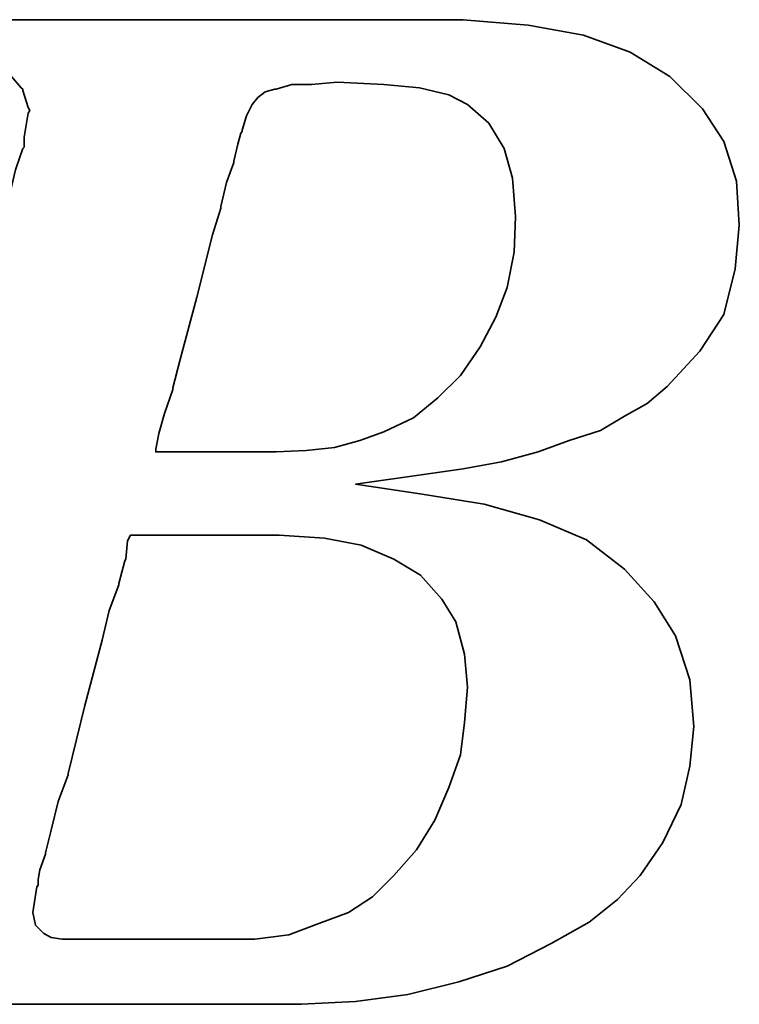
# Model space of a CAD drawing. Header units: inches. Extents: x 18 to 1412, y -76 to 627.
# Tile 25 of 41: x 145.98 to 148.16, y 126.86 to 129.85. Entities that reach past the tile are written whole.
import ezdxf

# ---------------------------------------------------------------- set-up
doc = ezdxf.new("R2010")
doc.units = ezdxf.units.IN
doc.header["$MEASUREMENT"] = 0
doc.layers.add('DIM', color=4, linetype='Continuous')
doc.layers.add('layer 1', color=7, linetype='Continuous')

# ---------------------------------------------------------------- blocks, each defined once
blk = doc.blocks.new('TBI MOTION logo(完整正式版)')
at = {"layer": 'layer 1', "color": 22, "lineweight": 35}
for points, knots in [([(-64.65375, -6.86375), (-64.65375, -6.86375), (-64.84375, -7.29625), (-64.84375, -7.29625), (-64.84375, -7.29625), (-64.84375, -7.29625), (-64.86875, -7.34375), (-64.86875, -7.34375), (-64.86875, -7.34375), (-64.86875, -7.34375), (-64.86875, -7.36875), (-64.86875, -7.36875), (-64.86875, -7.36875), (-64.86875, -7.36875), (-65.15375, -7.65375), (-65.15375, -7.65375), (-65.15375, -7.65375), (-65.15375, -7.65375), (-65.17875, -7.65375), (-65.17875, -7.65375), (-65.17875, -7.65375), (-65.17875, -7.65375), (-65.20375, -7.67875), (-65.20375, -7.67875), (-65.20375, -7.67875), (-65.20375, -7.67875), (-65.58875, -7.87125), (-65.58875, -7.87125), (-65.58875, -7.87125), (-65.58875, -7.87125), (-65.63375, -7.87125), (-65.63375, -7.87125), (-65.63375, -7.87125), (-65.63375, -7.87125), (-65.65875, -7.89375), (-65.65875, -7.89375), (-65.65875, -7.89375), (-65.65875, -7.89375), (-66.09375, -7.94375), (-66.09375, -7.94375), (-66.09375, -7.94375), (-66.09375, -7.94375), (-66.11375, -7.94375), (-66.11375, -7.94375), (-66.11375, -7.94375), (-66.11375, -7.94375), (-66.16375, -7.94375), (-66.16375, -7.94375), (-66.16375, -7.94375), (-66.16375, -7.94375), (-66.30875, -7.94375), (-66.30875, -7.94375), (-66.30875, -7.94375), (-66.30875, -7.94375), (-66.69375, -7.94375), (-66.69375, -7.94375), (-66.69375, -7.94375), (-66.69375, -7.94375), (-67.07375, -7.94375), (-67.07375, -7.94375), (-67.07375, -7.94375), (-67.07375, -7.94375), (-67.12375, -7.94375), (-67.12375, -7.94375), (-67.12375, -7.94375), (-67.12375, -7.94375), (-67.12375, -7.96625), (-67.12375, -7.96625), (-67.12375, -7.96625), (-67.12375, -7.96625), (-67.14875, -7.99125), (-67.14875, -7.99125), (-67.14875, -7.99125), (-67.14875, -7.99125), (-67.24375, -8.34875), (-67.24375, -8.34875), (-67.24375, -8.34875), (-67.24375, -8.34875), (-67.31375, -8.68625), (-67.31375, -8.68625), (-67.31375, -8.68625), (-67.31375, -8.68625), (-67.26875, -8.68625), (-67.26875, -8.68625), (-67.26875, -8.68625), (-67.26875, -8.68625), (-67.07375, -8.68625), (-67.07375, -8.68625), (-67.07375, -8.68625), (-67.07375, -8.68625), (-66.54875, -8.68625), (-66.54875, -8.68625), (-66.54875, -8.68625), (-66.54875, -8.68625), (-65.82625, -8.68625), (-65.82625, -8.68625), (-65.82625, -8.68625), (-65.82625, -8.68625), (-65.01375, -8.68625), (-65.01375, -8.68625), (-65.01375, -8.68625), (-65.01375, -8.68625), (-64.05375, -8.68625), (-64.05375, -8.68625), (-64.05375, -8.68625), (-64.05375, -8.68625), (-62.08375, -8.68625), (-62.08375, -8.68625), (-62.08375, -8.68625), (-62.08375, -8.68625), (-60.06875, -8.68625), (-60.06875, -8.68625), (-60.06875, -8.68625), (-60.06875, -8.68625), (-59.10875, -8.68625), (-59.10875, -8.68625), (-59.10875, -8.68625), (-59.10875, -8.68625), (-58.29375, -8.68625), (-58.29375, -8.68625), (-58.29375, -8.68625), (-58.29375, -8.68625), (-57.57375, -8.68625), (-57.57375, -8.68625), (-57.57375, -8.68625), (-57.57375, -8.68625), (-57.04875, -8.68625), (-57.04875, -8.68625), (-57.04875, -8.68625), (-57.04875, -8.68625), (-56.85375, -8.68625), (-56.85375, -8.68625), (-56.85375, -8.68625), (-56.85375, -8.68625), (-56.70875, -8.68625), (-56.70875, -8.68625), (-56.70875, -8.68625), (-56.70875, -8.68625), (-56.61375, -8.68625), (-56.61375, -8.68625), (-56.61375, -8.68625), (-56.61375, -8.68625), (-56.56875, -8.68625), (-56.56875, -8.68625), (-56.56875, -8.68625), (-56.56875, -8.68625), (-55.65375, -8.63875), (-55.65375, -8.63875), (-55.65375, -8.63875), (-55.65375, -8.63875), (-54.76875, -8.51875), (-54.76875, -8.51875), (-54.76875, -8.51875), (-54.76875, -8.51875), (-53.90375, -8.30375), (-53.90375, -8.30375), (-53.90375, -8.30375), (-53.90375, -8.30375), (-53.08875, -8.03875), (-53.08875, -8.03875), (-53.08875, -8.03875), (-53.08875, -8.03875), (-52.34375, -7.65375), (-52.34375, -7.65375), (-52.34375, -7.65375), (-52.34375, -7.65375), (-51.69875, -7.29625), (-51.69875, -7.29625), (-51.69875, -7.29625), (-51.69875, -7.29625), (-51.21875, -6.91125), (-51.21875, -6.91125), (-51.21875, -6.91125), (-51.21875, -6.91125), (-50.83375, -6.50375), (-50.83375, -6.50375), (-50.83375, -6.50375), (-50.83375, -6.50375), (-50.44875, -5.94875), (-50.44875, -5.94875), (-50.44875, -5.94875), (-50.44875, -5.94875), (-50.13875, -5.30375), (-50.13875, -5.30375), (-50.13875, -5.30375), (-50.13875, -5.30375), (-49.99375, -4.65375), (-49.99375, -4.65375), (-49.99375, -4.65375), (-49.99375, -4.65375), (-49.92375, -3.98375), (-49.92375, -3.98375), (-49.92375, -3.98375), (-49.92375, -3.98375), (-49.99375, -3.19374), (-49.99375, -3.19374), (-49.99375, -3.19374), (-49.99375, -3.19374), (-50.23374, -2.44874), (-50.23374, -2.44874), (-50.23374, -2.44874), (-50.23374, -2.44874), (-50.59375, -1.87374), (-50.59375, -1.87374), (-50.59375, -1.87374), (-50.59375, -1.87374), (-51.09875, -1.31874), (-51.09875, -1.31874), (-51.09875, -1.31874), (-51.09875, -1.31874), (-51.74375, -0.81875), (-51.74375, -0.81875), (-51.74375, -0.81875), (-51.74375, -0.81875), (-52.53875, -0.48125), (-52.53875, -0.48125), (-52.53875, -0.48125), (-52.53875, -0.48125), (-53.47375, -0.21875), (-53.47375, -0.21875), (-53.47375, -0.21875), (-53.47375, -0.21875), (-54.52875, -0.04874), (-54.52875, -0.04874), (-54.52875, -0.04874), (-54.52875, -0.04874), (-55.65375, 0.12125), (-55.65375, 0.12125), (-55.65375, 0.12125), (-55.65375, 0.12125), (-54.50375, 0.28624), (-54.50375, 0.28624), (-54.50375, 0.28624), (-54.50375, 0.28624), (-53.83375, 0.38124), (-53.83375, 0.38124), (-53.83375, 0.38124), (-53.83375, 0.38124), (-53.18375, 0.50125), (-53.18375, 0.50125), (-53.18375, 0.50125), (-53.18375, 0.50125), (-52.55875, 0.66874), (-52.55875, 0.66874), (-52.55875, 0.66874), (-52.55875, 0.66874), (-52.03375, 0.86124), (-52.03375, 0.86124), (-52.03375, 0.86124), (-52.03375, 0.86124), (-51.50374, 1.03124), (-51.50374, 1.03124), (-51.50374, 1.03124), (-51.50374, 1.03124), (-51.09875, 1.27125), (-51.09875, 1.27125), (-51.09875, 1.27125), (-51.09875, 1.27125), (-50.71375, 1.48624), (-50.71375, 1.48624), (-50.71375, 1.48624), (-50.71375, 1.48624), (-50.37625, 1.77625), (-50.37625, 1.77625), (-50.37625, 1.77625), (-50.37625, 1.77625), (-49.82375, 2.37625), (-49.82375, 2.37625), (-49.82375, 2.37625), (-49.82375, 2.37625), (-49.41875, 2.99625), (-49.41875, 2.99625), (-49.41875, 2.99625), (-49.41875, 2.99625), (-49.22375, 3.76625), (-49.22375, 3.76625), (-49.22375, 3.76625), (-49.22375, 3.76625), (-49.15375, 4.50874), (-49.15375, 4.50874), (-49.15375, 4.50874), (-49.15375, 4.50874), (-49.20375, 5.25125), (-49.20375, 5.25125), (-49.20375, 5.25125), (-49.20375, 5.25125), (-49.41875, 5.92625), (-49.41875, 5.92625), (-49.41875, 5.92625), (-49.41875, 5.92625), (-49.77875, 6.47625), (-49.77875, 6.47625), (-49.77875, 6.47625), (-49.77875, 6.47625), (-50.33125, 7.02624), (-50.33125, 7.02624), (-50.33125, 7.02624), (-50.33125, 7.02624), (-51.00125, 7.43625), (-51.00125, 7.43625), (-51.00125, 7.43625), (-51.00125, 7.43625), (-51.79375, 7.72625), (-51.79375, 7.72625), (-51.79375, 7.72625), (-51.79375, 7.72625), (-52.72875, 7.89124), (-52.72875, 7.89124), (-52.72875, 7.89124), (-52.72875, 7.89124), (-53.83375, 7.98625), (-53.83375, 7.98625), (-53.83375, 7.98625), (-53.83375, 7.98625), (-53.92875, 7.98625), (-53.92875, 7.98625), (-53.92875, 7.98625), (-53.92875, 7.98625), (-54.26375, 7.98625), (-54.26375, 7.98625), (-54.26375, 7.98625), (-54.26375, 7.98625), (-54.74375, 7.98625), (-54.74375, 7.98625), (-54.74375, 7.98625), (-54.74375, 7.98625), (-55.36875, 7.98625), (-55.36875, 7.98625), (-55.36875, 7.98625), (-55.36875, 7.98625), (-56.13375, 7.98625), (-56.13375, 7.98625), (-56.13375, 7.98625), (-56.13375, 7.98625), (-56.94875, 7.98625), (-56.94875, 7.98625), (-56.94875, 7.98625), (-56.94875, 7.98625), (-58.77625, 7.98625), (-58.77625, 7.98625), (-58.77625, 7.98625), (-58.77625, 7.98625), (-60.59875, 7.98625), (-60.59875, 7.98625), (-60.59875, 7.98625), (-60.59875, 7.98625), (-61.41375, 7.98625), (-61.41375, 7.98625), (-61.41375, 7.98625), (-61.41375, 7.98625), (-62.17875, 7.98625), (-62.17875, 7.98625), (-62.17875, 7.98625), (-62.17875, 7.98625), (-62.80375, 7.98625), (-62.80375, 7.98625), (-62.80375, 7.98625), (-62.80375, 7.98625), (-63.30625, 7.98625), (-63.30625, 7.98625), (-63.30625, 7.98625), (-63.30625, 7.98625), (-63.57375, 7.98625), (-63.57375, 7.98625), (-63.57375, 7.98625), (-63.57375, 7.98625), (-63.57375, 7.96375), (-63.57375, 7.96375), (-63.57375, 7.96375), (-63.57375, 7.96375), (-63.59875, 7.94125), (-63.59875, 7.94125), (-63.59875, 7.94125), (-63.59875, 7.94125), (-63.69375, 7.55625), (-63.69375, 7.55625), (-63.69375, 7.55625), (-63.69375, 7.55625), (-63.76375, 7.24624), (-63.76375, 7.24624), (-63.76375, 7.24624), (-63.76375, 7.24624), (-63.23875, 7.24624), (-63.23875, 7.24624), (-63.23875, 7.24624), (-63.23875, 7.24624), (-62.75875, 7.24624), (-62.75875, 7.24624), (-62.75875, 7.24624), (-62.75875, 7.24624), (-62.61125, 7.24624), (-62.61125, 7.24624), (-62.61125, 7.24624), (-62.61125, 7.24624), (-62.56625, 7.24624), (-62.56625, 7.24624), (-62.56625, 7.24624), (-62.56625, 7.24624), (-62.22875, 7.24624), (-62.22875, 7.24624), (-62.22875, 7.24624), (-62.22875, 7.24624), (-62.20375, 7.24624), (-62.20375, 7.24624), (-62.20375, 7.24624), (-62.20375, 7.24624), (-62.17875, 7.21875), (-62.17875, 7.21875), (-62.17875, 7.21875), (-62.17875, 7.21875), (-61.96375, 7.17125), (-61.96375, 7.17125), (-61.96375, 7.17125), (-61.96375, 7.17125), (-61.72375, 7.12624), (-61.72375, 7.12624), (-61.72375, 7.12624), (-61.72375, 7.12624), (-61.70375, 7.12624), (-61.70375, 7.12624), (-61.70375, 7.12624), (-61.70375, 7.12624), (-61.55875, 7.07624), (-61.55875, 7.07624), (-61.55875, 7.07624), (-61.55875, 7.07624), (-61.50875, 7.07624), (-61.50875, 7.07624), (-61.50875, 7.07624), (-61.50875, 7.07624), (-61.48375, 7.02624), (-61.48375, 7.02624), (-61.48375, 7.02624), (-61.48375, 7.02624), (-61.31875, 6.83375), (-61.31875, 6.83375), (-61.31875, 6.83375), (-61.31875, 6.83375), (-61.29375, 6.81125), (-61.29375, 6.81125), (-61.29375, 6.81125), (-61.29375, 6.81125), (-61.29375, 6.78625), (-61.29375, 6.78625), (-61.29375, 6.78625), (-61.29375, 6.78625), (-61.19875, 6.50124), (-61.19875, 6.50124), (-61.19875, 6.50124), (-61.19875, 6.50124), (-61.17375, 6.45124), (-61.17375, 6.45124), (-61.17375, 6.45124), (-61.17375, 6.45124), (-61.19875, 6.40625), (-61.19875, 6.40625), (-61.19875, 6.40625), (-61.19875, 6.40625), (-61.26875, 5.99624), (-61.26875, 5.99624), (-61.26875, 5.99624), (-61.26875, 5.99624), (-61.26875, 5.85125), (-61.26875, 5.85125), (-61.26875, 5.85125), (-61.26875, 5.85125), (-61.26875, 5.82625), (-61.26875, 5.82625), (-61.26875, 5.82625), (-61.26875, 5.82625), (-61.29375, 5.80625), (-61.29375, 5.80625), (-61.29375, 5.80625), (-61.29375, 5.80625), (-61.34125, 5.66125), (-61.34125, 5.66125), (-61.34125, 5.66125), (-61.34125, 5.66125), (-61.41375, 5.44625), (-61.41375, 5.44625), (-61.41375, 5.44625), (-61.41375, 5.44625), (-61.48375, 5.15625), (-61.48375, 5.15625), (-61.48375, 5.15625), (-61.48375, 5.15625), (-61.58375, 4.82124), (-61.58375, 4.82124), (-61.58375, 4.82124), (-61.58375, 4.82124), (-61.79875, 4.00375), (-61.79875, 4.00375), (-61.79875, 4.00375), (-61.79875, 4.00375), (-62.05875, 2.99625), (-62.05875, 2.99625), (-62.05875, 2.99625), (-62.05875, 2.99625), (-62.34875, 1.91625), (-62.34875, 1.91625), (-62.34875, 1.91625), (-62.34875, 1.91625), (-62.97375, -0.41124), (-62.97375, -0.41124), (-62.97375, -0.41124), (-62.97375, -0.41124), (-63.59875, -2.75875), (-63.59875, -2.75875), (-63.59875, -2.75875), (-63.59875, -2.75875), (-63.88375, -3.86374), (-63.88375, -3.86374), (-63.88375, -3.86374), (-63.88375, -3.86374), (-64.14875, -4.82374), (-64.14875, -4.82374), (-64.14875, -4.82374), (-64.14875, -4.82374), (-64.36375, -5.64125), (-64.36375, -5.64125), (-64.36375, -5.64125), (-64.36375, -5.64125), (-64.43625, -5.97625), (-64.43625, -5.97625), (-64.43625, -5.97625), (-64.43625, -5.97625), (-64.50875, -6.28625), (-64.50875, -6.28625), (-64.50875, -6.28625), (-64.50875, -6.28625), (-64.50875, -6.30875), (-64.50875, -6.30875), (-64.50875, -6.30875), (-64.50875, -6.30875), (-64.57875, -6.50375), (-64.57875, -6.50375), (-64.57875, -6.50375), (-64.57875, -6.50375), (-64.62875, -6.69625), (-64.62875, -6.69625), (-64.62875, -6.69625), (-64.62875, -6.69625), (-64.62875, -6.76875), (-64.62875, -6.76875), (-64.62875, -6.76875), (-64.62875, -6.76875), (-64.62875, -6.81375), (-64.62875, -6.81375), (-64.62875, -6.81375), (-64.62875, -6.81375), (-64.62875, -6.83875), (-64.62875, -6.83875), (-64.62875, -6.83875), (-64.62875, -6.83875), (-64.65375, -6.86375), (-64.65375, -6.86375)], [0, 0, 0, 0, 0.00719424, 0.00719424, 0.00719424, 0.00719424, 0.01438849, 0.01438849, 0.01438849, 0.01438849, 0.02158273, 0.02158273, 0.02158273, 0.02158273, 0.02877698, 0.02877698, 0.02877698, 0.02877698, 0.03597122, 0.03597122, 0.03597122, 0.03597122, 0.04316547, 0.04316547, 0.04316547, 0.04316547, 0.05035971, 0.05035971, 0.05035971, 0.05035971, 0.05755396, 0.05755396, 0.05755396, 0.05755396, 0.0647482, 0.0647482, 0.0647482, 0.0647482, 0.07194245, 0.07194245, 0.07194245, 0.07194245, 0.07913669, 0.07913669, 0.07913669, 0.07913669, 0.08633094, 0.08633094, 0.08633094, 0.08633094, 0.09352518, 0.09352518, 0.09352518, 0.09352518, 0.10071942, 0.10071942, 0.10071942, 0.10071942, 0.10791367, 0.10791367, 0.10791367, 0.10791367, 0.11510791, 0.11510791, 0.11510791, 0.11510791, 0.12230216, 0.12230216, 0.12230216, 0.12230216, 0.1294964, 0.1294964, 0.1294964, 0.1294964, 0.13669065, 0.13669065, 0.13669065, 0.13669065, 0.14388489, 0.14388489, 0.14388489, 0.14388489, 0.15107914, 0.15107914, 0.15107914, 0.15107914, 0.15827338, 0.15827338, 0.15827338, 0.15827338, 0.16546763, 0.16546763, 0.16546763, 0.16546763, 0.17266187, 0.17266187, 0.17266187, 0.17266187, 0.17985612, 0.17985612, 0.17985612, 0.17985612, 0.18705036, 0.18705036, 0.18705036, 0.18705036, 0.1942446, 0.1942446, 0.1942446, 0.1942446, 0.20143885, 0.20143885, 0.20143885, 0.20143885, 0.20863309, 0.20863309, 0.20863309, 0.20863309, 0.21582734, 0.21582734, 0.21582734, 0.21582734, 0.22302158, 0.22302158, 0.22302158, 0.22302158, 0.23021583, 0.23021583, 0.23021583, 0.23021583, 0.23741007, 0.23741007, 0.23741007, 0.23741007, 0.24460432, 0.24460432, 0.24460432, 0.24460432, 0.25179856, 0.25179856, 0.25179856, 0.25179856, 0.25899281, 0.25899281, 0.25899281, 0.25899281, 0.26618705, 0.26618705, 0.26618705, 0.26618705, 0.27338129, 0.27338129, 0.27338129, 0.27338129, 0.28057554, 0.28057554, 0.28057554, 0.28057554, 0.28776978, 0.28776978, 0.28776978, 0.28776978, 0.29496403, 0.29496403, 0.29496403, 0.29496403, 0.30215827, 0.30215827, 0.30215827, 0.30215827, 0.30935252, 0.30935252, 0.30935252, 0.30935252, 0.31654676, 0.31654676, 0.31654676, 0.31654676, 0.32374101, 0.32374101, 0.32374101, 0.32374101, 0.33093525, 0.33093525, 0.33093525, 0.33093525, 0.3381295, 0.3381295, 0.3381295, 0.3381295, 0.34532374, 0.34532374, 0.34532374, 0.34532374, 0.35251799, 0.35251799, 0.35251799, 0.35251799, 0.35971223, 0.35971223, 0.35971223, 0.35971223, 0.36690647, 0.36690647, 0.36690647, 0.36690647, 0.37410072, 0.37410072, 0.37410072, 0.37410072, 0.38129496, 0.38129496, 0.38129496, 0.38129496, 0.38848921, 0.38848921, 0.38848921, 0.38848921, 0.39568345, 0.39568345, 0.39568345, 0.39568345, 0.4028777, 0.4028777, 0.4028777, 0.4028777, 0.41007194, 0.41007194, 0.41007194, 0.41007194, 0.41726619, 0.41726619, 0.41726619, 0.41726619, 0.42446043, 0.42446043, 0.42446043, 0.42446043, 0.43165468, 0.43165468, 0.43165468, 0.43165468, 0.43884892, 0.43884892, 0.43884892, 0.43884892, 0.44604317, 0.44604317, 0.44604317, 0.44604317, 0.45323741, 0.45323741, 0.45323741, 0.45323741, 0.46043165, 0.46043165, 0.46043165, 0.46043165, 0.4676259, 0.4676259, 0.4676259, 0.4676259, 0.47482014, 0.47482014, 0.47482014, 0.47482014, 0.48201439, 0.48201439, 0.48201439, 0.48201439, 0.48920863, 0.48920863, 0.48920863, 0.48920863, 0.49640288, 0.49640288, 0.49640288, 0.49640288, 0.50359712, 0.50359712, 0.50359712, 0.50359712, 0.51079137, 0.51079137, 0.51079137, 0.51079137, 0.51798561, 0.51798561, 0.51798561, 0.51798561, 0.52517986, 0.52517986, 0.52517986, 0.52517986, 0.5323741, 0.5323741, 0.5323741, 0.5323741, 0.53956835, 0.53956835, 0.53956835, 0.53956835, 0.54676259, 0.54676259, 0.54676259, 0.54676259, 0.55395683, 0.55395683, 0.55395683, 0.55395683, 0.56115108, 0.56115108, 0.56115108, 0.56115108, 0.56834532, 0.56834532, 0.56834532, 0.56834532, 0.57553957, 0.57553957, 0.57553957, 0.57553957, 0.58273381, 0.58273381, 0.58273381, 0.58273381, 0.58992806, 0.58992806, 0.58992806, 0.58992806, 0.5971223, 0.5971223, 0.5971223, 0.5971223, 0.60431655, 0.60431655, 0.60431655, 0.60431655, 0.61151079, 0.61151079, 0.61151079, 0.61151079, 0.61870504, 0.61870504, 0.61870504, 0.61870504, 0.62589928, 0.62589928, 0.62589928, 0.62589928, 0.63309353, 0.63309353, 0.63309353, 0.63309353, 0.64028777, 0.64028777, 0.64028777, 0.64028777, 0.64748201, 0.64748201, 0.64748201, 0.64748201, 0.65467626, 0.65467626, 0.65467626, 0.65467626, 0.6618705, 0.6618705, 0.6618705, 0.6618705, 0.66906475, 0.66906475, 0.66906475, 0.66906475, 0.67625899, 0.67625899, 0.67625899, 0.67625899, 0.68345324, 0.68345324, 0.68345324, 0.68345324, 0.69064748, 0.69064748, 0.69064748, 0.69064748, 0.69784173, 0.69784173, 0.69784173, 0.69784173, 0.70503597, 0.70503597, 0.70503597, 0.70503597, 0.71223022, 0.71223022, 0.71223022, 0.71223022, 0.71942446, 0.71942446, 0.71942446, 0.71942446, 0.72661871, 0.72661871, 0.72661871, 0.72661871, 0.73381295, 0.73381295, 0.73381295, 0.73381295, 0.74100719, 0.74100719, 0.74100719, 0.74100719, 0.74820144, 0.74820144, 0.74820144, 0.74820144, 0.75539568, 0.75539568, 0.75539568, 0.75539568, 0.76258993, 0.76258993, 0.76258993, 0.76258993, 0.76978417, 0.76978417, 0.76978417, 0.76978417, 0.77697842, 0.77697842, 0.77697842, 0.77697842, 0.78417266, 0.78417266, 0.78417266, 0.78417266, 0.79136691, 0.79136691, 0.79136691, 0.79136691, 0.79856115, 0.79856115, 0.79856115, 0.79856115, 0.8057554, 0.8057554, 0.8057554, 0.8057554, 0.81294964, 0.81294964, 0.81294964, 0.81294964, 0.82014388, 0.82014388, 0.82014388, 0.82014388, 0.82733813, 0.82733813, 0.82733813, 0.82733813, 0.83453237, 0.83453237, 0.83453237, 0.83453237, 0.84172662, 0.84172662, 0.84172662, 0.84172662, 0.84892086, 0.84892086, 0.84892086, 0.84892086, 0.85611511, 0.85611511, 0.85611511, 0.85611511, 0.86330935, 0.86330935, 0.86330935, 0.86330935, 0.8705036, 0.8705036, 0.8705036, 0.8705036, 0.87769784, 0.87769784, 0.87769784, 0.87769784, 0.88489209, 0.88489209, 0.88489209, 0.88489209, 0.89208633, 0.89208633, 0.89208633, 0.89208633, 0.89928058, 0.89928058, 0.89928058, 0.89928058, 0.90647482, 0.90647482, 0.90647482, 0.90647482, 0.91366906, 0.91366906, 0.91366906, 0.91366906, 0.92086331, 0.92086331, 0.92086331, 0.92086331, 0.92805755, 0.92805755, 0.92805755, 0.92805755, 0.9352518, 0.9352518, 0.9352518, 0.9352518, 0.94244604, 0.94244604, 0.94244604, 0.94244604, 0.94964029, 0.94964029, 0.94964029, 0.94964029, 0.95683453, 0.95683453, 0.95683453, 0.95683453, 0.96402878, 0.96402878, 0.96402878, 0.96402878, 0.97122302, 0.97122302, 0.97122302, 0.97122302, 0.97841727, 0.97841727, 0.97841727, 0.97841727, 0.98561151, 0.98561151, 0.98561151, 0.98561151, 0.99280576, 0.99280576, 0.99280576, 0.99280576, 1, 1, 1, 1]), ([(-57.50375, 6.35625), (-57.50375, 6.35625), (-57.57375, 6.11625), (-57.57375, 6.11625), (-57.57375, 6.11625), (-57.57375, 6.11625), (-57.57375, 6.09125), (-57.57375, 6.09125), (-57.57375, 6.09125), (-57.57375, 6.09125), (-57.59875, 6.06625), (-57.59875, 6.06625), (-57.59875, 6.06625), (-57.59875, 6.06625), (-57.64875, 5.87625), (-57.64875, 5.87625), (-57.64875, 5.87625), (-57.64875, 5.87625), (-57.71875, 5.58875), (-57.71875, 5.58875), (-57.71875, 5.58875), (-57.71875, 5.58875), (-57.71875, 5.56625), (-57.71875, 5.56625), (-57.71875, 5.56625), (-57.71875, 5.56625), (-57.83875, 5.23125), (-57.83875, 5.23125), (-57.83875, 5.23125), (-57.83875, 5.23125), (-57.93625, 4.82124), (-57.93625, 4.82124), (-57.93625, 4.82124), (-57.93625, 4.82124), (-57.93625, 4.79624), (-57.93625, 4.79624), (-57.93625, 4.79624), (-57.93625, 4.79624), (-58.07875, 4.34125), (-58.07875, 4.34125), (-58.07875, 4.34125), (-58.07875, 4.34125), (-58.34375, 3.28625), (-58.34375, 3.28625), (-58.34375, 3.28625), (-58.34375, 3.28625), (-58.62875, 2.23124), (-58.62875, 2.23124), (-58.62875, 2.23124), (-58.62875, 2.23124), (-58.74875, 1.75125), (-58.74875, 1.75125), (-58.74875, 1.75125), (-58.74875, 1.75125), (-58.74875, 1.72625), (-58.74875, 1.72625), (-58.74875, 1.72625), (-58.74875, 1.72625), (-58.89375, 1.31625), (-58.89375, 1.31625), (-58.89375, 1.31625), (-58.89375, 1.31625), (-58.98875, 0.98124), (-58.98875, 0.98124), (-58.98875, 0.98124), (-58.98875, 0.98124), (-59.03875, 0.71625), (-59.03875, 0.71625), (-59.03875, 0.71625), (-59.03875, 0.71625), (-59.03875, 0.66874), (-59.03875, 0.66874), (-59.03875, 0.66874), (-59.03875, 0.66874), (-58.91875, 0.66874), (-58.91875, 0.66874), (-58.91875, 0.66874), (-58.91875, 0.66874), (-58.53375, 0.66874), (-58.53375, 0.66874), (-58.53375, 0.66874), (-58.53375, 0.66874), (-58.10375, 0.66874), (-58.10375, 0.66874), (-58.10375, 0.66874), (-58.10375, 0.66874), (-57.66875, 0.66874), (-57.66875, 0.66874), (-57.66875, 0.66874), (-57.66875, 0.66874), (-57.33375, 0.66874), (-57.33375, 0.66874), (-57.33375, 0.66874), (-57.33375, 0.66874), (-57.09375, 0.66874), (-57.09375, 0.66874), (-57.09375, 0.66874), (-57.09375, 0.66874), (-56.99875, 0.66874), (-56.99875, 0.66874), (-56.99875, 0.66874), (-56.99875, 0.66874), (-56.49375, 0.69374), (-56.49375, 0.69374), (-56.49375, 0.69374), (-56.49375, 0.69374), (-56.01375, 0.74374), (-56.01375, 0.74374), (-56.01375, 0.74374), (-56.01375, 0.74374), (-55.58375, 0.86124), (-55.58375, 0.86124), (-55.58375, 0.86124), (-55.58375, 0.86124), (-55.17375, 1.00624), (-55.17375, 1.00624), (-55.17375, 1.00624), (-55.17375, 1.00624), (-54.67375, 1.24625), (-54.67375, 1.24625), (-54.67375, 1.24625), (-54.67375, 1.24625), (-54.26375, 1.58124), (-54.26375, 1.58124), (-54.26375, 1.58124), (-54.26375, 1.58124), (-53.87875, 1.96374), (-53.87875, 1.96374), (-53.87875, 1.96374), (-53.87875, 1.96374), (-53.54375, 2.44625), (-53.54375, 2.44625), (-53.54375, 2.44625), (-53.54375, 2.44625), (-53.27875, 2.95125), (-53.27875, 2.95125), (-53.27875, 2.95125), (-53.27875, 2.95125), (-53.08875, 3.45124), (-53.08875, 3.45124), (-53.08875, 3.45124), (-53.08875, 3.45124), (-52.96875, 4.05124), (-52.96875, 4.05124), (-52.96875, 4.05124), (-52.96875, 4.05124), (-52.94375, 4.65125), (-52.94375, 4.65125), (-52.94375, 4.65125), (-52.94375, 4.65125), (-52.99375, 5.30125), (-52.99375, 5.30125), (-52.99375, 5.30125), (-52.99375, 5.30125), (-53.13875, 5.80625), (-53.13875, 5.80625), (-53.13875, 5.80625), (-53.13875, 5.80625), (-53.39875, 6.23625), (-53.39875, 6.23625), (-53.39875, 6.23625), (-53.39875, 6.23625), (-53.75875, 6.54875), (-53.75875, 6.54875), (-53.75875, 6.54875), (-53.75875, 6.54875), (-54.07375, 6.71625), (-54.07375, 6.71625), (-54.07375, 6.71625), (-54.07375, 6.71625), (-54.57375, 6.83375), (-54.57375, 6.83375), (-54.57375, 6.83375), (-54.57375, 6.83375), (-55.17375, 6.88625), (-55.17375, 6.88625), (-55.17375, 6.88625), (-55.17375, 6.88625), (-55.96875, 6.93125), (-55.96875, 6.93125), (-55.96875, 6.93125), (-55.96875, 6.93125), (-56.39875, 6.88625), (-56.39875, 6.88625), (-56.39875, 6.88625), (-56.39875, 6.88625), (-56.42125, 6.88625), (-56.42125, 6.88625), (-56.42125, 6.88625), (-56.42125, 6.88625), (-56.73375, 6.88625), (-56.73375, 6.88625), (-56.73375, 6.88625), (-56.73375, 6.88625), (-56.99875, 6.81125), (-56.99875, 6.81125), (-56.99875, 6.81125), (-56.99875, 6.81125), (-57.02375, 6.81125), (-57.02375, 6.81125), (-57.02375, 6.81125), (-57.02375, 6.81125), (-57.18875, 6.76625), (-57.18875, 6.76625), (-57.18875, 6.76625), (-57.18875, 6.76625), (-57.30875, 6.66625), (-57.30875, 6.66625), (-57.30875, 6.66625), (-57.30875, 6.66625), (-57.40875, 6.54875), (-57.40875, 6.54875), (-57.40875, 6.54875), (-57.40875, 6.54875), (-57.50375, 6.35625), (-57.50375, 6.35625)], [0, 0, 0, 0, 0.01851852, 0.01851852, 0.01851852, 0.01851852, 0.03703704, 0.03703704, 0.03703704, 0.03703704, 0.05555556, 0.05555556, 0.05555556, 0.05555556, 0.07407407, 0.07407407, 0.07407407, 0.07407407, 0.09259259, 0.09259259, 0.09259259, 0.09259259, 0.11111111, 0.11111111, 0.11111111, 0.11111111, 0.12962963, 0.12962963, 0.12962963, 0.12962963, 0.14814815, 0.14814815, 0.14814815, 0.14814815, 0.16666667, 0.16666667, 0.16666667, 0.16666667, 0.18518519, 0.18518519, 0.18518519, 0.18518519, 0.2037037, 0.2037037, 0.2037037, 0.2037037, 0.22222222, 0.22222222, 0.22222222, 0.22222222, 0.24074074, 0.24074074, 0.24074074, 0.24074074, 0.25925926, 0.25925926, 0.25925926, 0.25925926, 0.27777778, 0.27777778, 0.27777778, 0.27777778, 0.2962963, 0.2962963, 0.2962963, 0.2962963, 0.31481481, 0.31481481, 0.31481481, 0.31481481, 0.33333333, 0.33333333, 0.33333333, 0.33333333, 0.35185185, 0.35185185, 0.35185185, 0.35185185, 0.37037037, 0.37037037, 0.37037037, 0.37037037, 0.38888889, 0.38888889, 0.38888889, 0.38888889, 0.40740741, 0.40740741, 0.40740741, 0.40740741, 0.42592593, 0.42592593, 0.42592593, 0.42592593, 0.44444444, 0.44444444, 0.44444444, 0.44444444, 0.46296296, 0.46296296, 0.46296296, 0.46296296, 0.48148148, 0.48148148, 0.48148148, 0.48148148, 0.5, 0.5, 0.5, 0.5, 0.51851852, 0.51851852, 0.51851852, 0.51851852, 0.53703704, 0.53703704, 0.53703704, 0.53703704, 0.55555556, 0.55555556, 0.55555556, 0.55555556, 0.57407407, 0.57407407, 0.57407407, 0.57407407, 0.59259259, 0.59259259, 0.59259259, 0.59259259, 0.61111111, 0.61111111, 0.61111111, 0.61111111, 0.62962963, 0.62962963, 0.62962963, 0.62962963, 0.64814815, 0.64814815, 0.64814815, 0.64814815, 0.66666667, 0.66666667, 0.66666667, 0.66666667, 0.68518519, 0.68518519, 0.68518519, 0.68518519, 0.7037037, 0.7037037, 0.7037037, 0.7037037, 0.72222222, 0.72222222, 0.72222222, 0.72222222, 0.74074074, 0.74074074, 0.74074074, 0.74074074, 0.75925926, 0.75925926, 0.75925926, 0.75925926, 0.77777778, 0.77777778, 0.77777778, 0.77777778, 0.7962963, 0.7962963, 0.7962963, 0.7962963, 0.81481481, 0.81481481, 0.81481481, 0.81481481, 0.83333333, 0.83333333, 0.83333333, 0.83333333, 0.85185185, 0.85185185, 0.85185185, 0.85185185, 0.87037037, 0.87037037, 0.87037037, 0.87037037, 0.88888889, 0.88888889, 0.88888889, 0.88888889, 0.90740741, 0.90740741, 0.90740741, 0.90740741, 0.92592593, 0.92592593, 0.92592593, 0.92592593, 0.94444444, 0.94444444, 0.94444444, 0.94444444, 0.96296296, 0.96296296, 0.96296296, 0.96296296, 0.98148148, 0.98148148, 0.98148148, 0.98148148, 1, 1, 1, 1]), ([(-61.03125, -6.57375), (-61.03125, -6.57375), (-61.03125, -6.67125), (-61.03125, -6.67125), (-61.03125, -6.67125), (-61.03125, -6.67125), (-61.05375, -6.69625), (-61.05375, -6.69625), (-61.05375, -6.69625), (-61.05375, -6.69625), (-61.12375, -7.12875), (-61.12375, -7.12875), (-61.12375, -7.12875), (-61.12375, -7.12875), (-61.07875, -7.34375), (-61.07875, -7.34375), (-61.07875, -7.34375), (-61.07875, -7.34375), (-60.93375, -7.48875), (-60.93375, -7.48875), (-60.93375, -7.48875), (-60.93375, -7.48875), (-60.81375, -7.55625), (-60.81375, -7.55625), (-60.81375, -7.55625), (-60.81375, -7.55625), (-60.62375, -7.58375), (-60.62375, -7.58375), (-60.62375, -7.58375), (-60.62375, -7.58375), (-60.30875, -7.58375), (-60.30875, -7.58375), (-60.30875, -7.58375), (-60.30875, -7.58375), (-59.97375, -7.58375), (-59.97375, -7.58375), (-59.97375, -7.58375), (-59.97375, -7.58375), (-59.87875, -7.58375), (-59.87875, -7.58375), (-59.87875, -7.58375), (-59.87875, -7.58375), (-59.63625, -7.58375), (-59.63625, -7.58375), (-59.63625, -7.58375), (-59.63625, -7.58375), (-58.96875, -7.58375), (-58.96875, -7.58375), (-58.96875, -7.58375), (-58.96875, -7.58375), (-58.29375, -7.58375), (-58.29375, -7.58375), (-58.29375, -7.58375), (-58.29375, -7.58375), (-58.05375, -7.58375), (-58.05375, -7.58375), (-58.05375, -7.58375), (-58.05375, -7.58375), (-57.98375, -7.58375), (-57.98375, -7.58375), (-57.98375, -7.58375), (-57.98375, -7.58375), (-57.35875, -7.58375), (-57.35875, -7.58375), (-57.35875, -7.58375), (-57.35875, -7.58375), (-56.78375, -7.50875), (-56.78375, -7.50875), (-56.78375, -7.50875), (-56.78375, -7.50875), (-56.27875, -7.31875), (-56.27875, -7.31875), (-56.27875, -7.31875), (-56.27875, -7.31875), (-55.77375, -7.12875), (-55.77375, -7.12875), (-55.77375, -7.12875), (-55.77375, -7.12875), (-55.36875, -6.86375), (-55.36875, -6.86375), (-55.36875, -6.86375), (-55.36875, -6.86375), (-55.00875, -6.50375), (-55.00875, -6.50375), (-55.00875, -6.50375), (-55.00875, -6.50375), (-54.62375, -6.06875), (-54.62375, -6.06875), (-54.62375, -6.06875), (-54.62375, -6.06875), (-54.31375, -5.56875), (-54.31375, -5.56875), (-54.31375, -5.56875), (-54.31375, -5.56875), (-54.07375, -5.01625), (-54.07375, -5.01625), (-54.07375, -5.01625), (-54.07375, -5.01625), (-53.87875, -4.46374), (-53.87875, -4.46374), (-53.87875, -4.46374), (-53.87875, -4.46374), (-53.80875, -3.91375), (-53.80875, -3.91375), (-53.80875, -3.91375), (-53.80875, -3.91375), (-53.75875, -3.31375), (-53.75875, -3.31375), (-53.75875, -3.31375), (-53.75875, -3.31375), (-53.80875, -2.75875), (-53.80875, -2.75875), (-53.80875, -2.75875), (-53.80875, -2.75875), (-53.95375, -2.20875), (-53.95375, -2.20875), (-53.95375, -2.20875), (-53.95375, -2.20875), (-54.19375, -1.82625), (-54.19375, -1.82625), (-54.19375, -1.82625), (-54.19375, -1.82625), (-54.55375, -1.41875), (-54.55375, -1.41875), (-54.55375, -1.41875), (-54.55375, -1.41875), (-55.00875, -1.15125), (-55.00875, -1.15125), (-55.00875, -1.15125), (-55.00875, -1.15125), (-55.56125, -0.91375), (-55.56125, -0.91375), (-55.56125, -0.91375), (-55.56125, -0.91375), (-56.18125, -0.79375), (-56.18125, -0.79375), (-56.18125, -0.79375), (-56.18125, -0.79375), (-56.94875, -0.74374), (-56.94875, -0.74374), (-56.94875, -0.74374), (-56.94875, -0.74374), (-56.99875, -0.74374), (-56.99875, -0.74374), (-56.99875, -0.74374), (-56.99875, -0.74374), (-57.09375, -0.74374), (-57.09375, -0.74374), (-57.09375, -0.74374), (-57.09375, -0.74374), (-57.38375, -0.74374), (-57.38375, -0.74374), (-57.38375, -0.74374), (-57.38375, -0.74374), (-57.76875, -0.74374), (-57.76875, -0.74374), (-57.76875, -0.74374), (-57.76875, -0.74374), (-58.24625, -0.74374), (-58.24625, -0.74374), (-58.24625, -0.74374), (-58.24625, -0.74374), (-58.72875, -0.74374), (-58.72875, -0.74374), (-58.72875, -0.74374), (-58.72875, -0.74374), (-59.20875, -0.74374), (-59.20875, -0.74374), (-59.20875, -0.74374), (-59.20875, -0.74374), (-59.46875, -0.74374), (-59.46875, -0.74374), (-59.46875, -0.74374), (-59.46875, -0.74374), (-59.51625, -0.83875), (-59.51625, -0.83875), (-59.51625, -0.83875), (-59.51625, -0.83875), (-59.54375, -1.15125), (-59.54375, -1.15125), (-59.54375, -1.15125), (-59.54375, -1.15125), (-59.56375, -1.17874), (-59.56375, -1.17874), (-59.56375, -1.17874), (-59.56375, -1.17874), (-59.66375, -1.55875), (-59.66375, -1.55875), (-59.66375, -1.55875), (-59.66375, -1.55875), (-59.66375, -1.58375), (-59.66375, -1.58375), (-59.66375, -1.58375), (-59.66375, -1.58375), (-59.82875, -2.01874), (-59.82875, -2.01874), (-59.82875, -2.01874), (-59.82875, -2.01874), (-59.94875, -2.52125), (-59.94875, -2.52125), (-59.94875, -2.52125), (-59.94875, -2.52125), (-60.23875, -3.62375), (-60.23875, -3.62375), (-60.23875, -3.62375), (-60.23875, -3.62375), (-60.52375, -4.77624), (-60.52375, -4.77624), (-60.52375, -4.77624), (-60.52375, -4.77624), (-60.52375, -4.79874), (-60.52375, -4.79874), (-60.52375, -4.79874), (-60.52375, -4.79874), (-60.69125, -5.25375), (-60.69125, -5.25375), (-60.69125, -5.25375), (-60.69125, -5.25375), (-60.81375, -5.73625), (-60.81375, -5.73625), (-60.81375, -5.73625), (-60.81375, -5.73625), (-60.90875, -6.11875), (-60.90875, -6.11875), (-60.90875, -6.11875), (-60.90875, -6.11875), (-60.90875, -6.14375), (-60.90875, -6.14375), (-60.90875, -6.14375), (-60.90875, -6.14375), (-61.00375, -6.40875), (-61.00375, -6.40875), (-61.00375, -6.40875), (-61.00375, -6.40875), (-61.03125, -6.57375), (-61.03125, -6.57375)], [0, 0, 0, 0, 0.01694915, 0.01694915, 0.01694915, 0.01694915, 0.03389831, 0.03389831, 0.03389831, 0.03389831, 0.05084746, 0.05084746, 0.05084746, 0.05084746, 0.06779661, 0.06779661, 0.06779661, 0.06779661, 0.08474576, 0.08474576, 0.08474576, 0.08474576, 0.10169492, 0.10169492, 0.10169492, 0.10169492, 0.11864407, 0.11864407, 0.11864407, 0.11864407, 0.13559322, 0.13559322, 0.13559322, 0.13559322, 0.15254237, 0.15254237, 0.15254237, 0.15254237, 0.16949153, 0.16949153, 0.16949153, 0.16949153, 0.18644068, 0.18644068, 0.18644068, 0.18644068, 0.20338983, 0.20338983, 0.20338983, 0.20338983, 0.22033898, 0.22033898, 0.22033898, 0.22033898, 0.23728814, 0.23728814, 0.23728814, 0.23728814, 0.25423729, 0.25423729, 0.25423729, 0.25423729, 0.27118644, 0.27118644, 0.27118644, 0.27118644, 0.28813559, 0.28813559, 0.28813559, 0.28813559, 0.30508475, 0.30508475, 0.30508475, 0.30508475, 0.3220339, 0.3220339, 0.3220339, 0.3220339, 0.33898305, 0.33898305, 0.33898305, 0.33898305, 0.3559322, 0.3559322, 0.3559322, 0.3559322, 0.37288136, 0.37288136, 0.37288136, 0.37288136, 0.38983051, 0.38983051, 0.38983051, 0.38983051, 0.40677966, 0.40677966, 0.40677966, 0.40677966, 0.42372881, 0.42372881, 0.42372881, 0.42372881, 0.44067797, 0.44067797, 0.44067797, 0.44067797, 0.45762712, 0.45762712, 0.45762712, 0.45762712, 0.47457627, 0.47457627, 0.47457627, 0.47457627, 0.49152542, 0.49152542, 0.49152542, 0.49152542, 0.50847458, 0.50847458, 0.50847458, 0.50847458, 0.52542373, 0.52542373, 0.52542373, 0.52542373, 0.54237288, 0.54237288, 0.54237288, 0.54237288, 0.55932203, 0.55932203, 0.55932203, 0.55932203, 0.57627119, 0.57627119, 0.57627119, 0.57627119, 0.59322034, 0.59322034, 0.59322034, 0.59322034, 0.61016949, 0.61016949, 0.61016949, 0.61016949, 0.62711864, 0.62711864, 0.62711864, 0.62711864, 0.6440678, 0.6440678, 0.6440678, 0.6440678, 0.66101695, 0.66101695, 0.66101695, 0.66101695, 0.6779661, 0.6779661, 0.6779661, 0.6779661, 0.69491525, 0.69491525, 0.69491525, 0.69491525, 0.71186441, 0.71186441, 0.71186441, 0.71186441, 0.72881356, 0.72881356, 0.72881356, 0.72881356, 0.74576271, 0.74576271, 0.74576271, 0.74576271, 0.76271186, 0.76271186, 0.76271186, 0.76271186, 0.77966102, 0.77966102, 0.77966102, 0.77966102, 0.79661017, 0.79661017, 0.79661017, 0.79661017, 0.81355932, 0.81355932, 0.81355932, 0.81355932, 0.83050847, 0.83050847, 0.83050847, 0.83050847, 0.84745763, 0.84745763, 0.84745763, 0.84745763, 0.86440678, 0.86440678, 0.86440678, 0.86440678, 0.88135593, 0.88135593, 0.88135593, 0.88135593, 0.89830508, 0.89830508, 0.89830508, 0.89830508, 0.91525424, 0.91525424, 0.91525424, 0.91525424, 0.93220339, 0.93220339, 0.93220339, 0.93220339, 0.94915254, 0.94915254, 0.94915254, 0.94915254, 0.96610169, 0.96610169, 0.96610169, 0.96610169, 0.98305085, 0.98305085, 0.98305085, 0.98305085, 1, 1, 1, 1])]:
    blk.add_open_spline(points, degree=3, knots=knots, dxfattribs=at)

msp = doc.modelspace()

# ---------------------------------------------------------------- block references
at = {"layer": 'DIM', "color": 7, "xscale": 0.1791590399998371, "yscale": 0.1791590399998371, "zscale": 0.1791590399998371}
msp.add_blockref('TBI MOTION logo(完整正式版)', (156.9679, 128.4168), dxfattribs=at)

doc.saveas('drawing.dxf')
